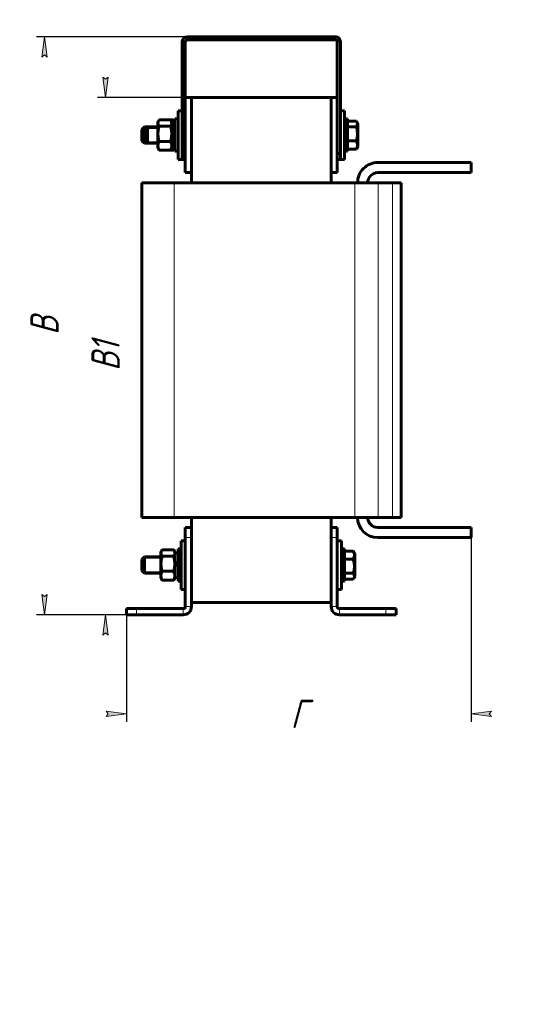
# Model space of a CAD drawing. Header units: millimetres. Extents: x 0 to 297, y 0 to 420.
# Tile 2 of 3: x 175 to 297, y 0 to 243. Entities that reach past the tile are written whole.
import ezdxf

# ---------------------------------------------------------------- set-up
doc = ezdxf.new("R2010")
doc.units = ezdxf.units.MM
doc.linetypes.add('K5LT_BASIC', pattern=[0])
doc.linetypes.add('K5LT_THIN', pattern=[0])
doc.layers.add('Системный слой', color=7, linetype='Continuous')
doc.styles.add('KDIMTEXTSTYLE', font='GOST_AU.SHX', dxfattribs={"width": 0.96, "oblique": 15, "height": 5})
doc.dimstyles.new('KDIMSTYLE (0.50)', dxfattribs={"dimtxt": 5, "dimasz": 1, "dimexe": 2, "dimexo": 0, "dimgap": 1, "dimtad": 1, "dimlfac": 2, "dimtxsty": 'KDIMTEXTSTYLE', "dimsah": 1, "dimcen": 0, "dimdle": 1, "dimadec": 0, "dimazin": 0, "dimtfac": 0.667, "dimtmove": 0, "dimatfit": 3, "dimfxl": 1, "dimtvp": 1, "dimtolj": 1, "dimtzin": 0, "dimarcsym": 0})

# ---------------------------------------------------------------- blocks, each defined once
blk = doc.blocks.new('U18')
at = {"layer": 'Системный слой', "color": 150, "linetype": 'K5LT_BASIC', "lineweight": 60, "true_color": 0x0080ff}
for p, q in [((214.8309477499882, 108.8813929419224), (214.8309477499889, 114.2955377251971)), ((214.8309477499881, 102.2955377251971), (214.8309477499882, 108.8813929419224))]:
    blk.add_line(p, q, dxfattribs=at)
blk = doc.blocks.new('U19')
at = {"layer": 'Системный слой', "color": 150, "linetype": 'K5LT_BASIC', "lineweight": 60, "true_color": 0x0080ff}
for p, q in [((214.0809477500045, 220.2955377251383), (214.0809477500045, 215.4616491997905)), ((214.0809477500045, 215.4616491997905), (214.0809477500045, 208.2955377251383))]:
    blk.add_line(p, q, dxfattribs=at)
blk = doc.blocks.new('U20')
at = {"layer": 'Системный слой', "color": 150, "linetype": 'K5LT_BASIC', "lineweight": 60, "true_color": 0x0080ff}
for p, q in [((209.9157133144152, 111.6633764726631), (209.8526551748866, 111.460101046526)), ((210.0149206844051, 111.8641881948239), (209.9157133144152, 111.6633764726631)), ((210.0482347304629, 111.9198150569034), (210.0149206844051, 111.8641881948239)), ((210.0837164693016, 111.9752126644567), (210.0482347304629, 111.9198150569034)), ((210.1212260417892, 112.0303820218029), (210.0837164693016, 111.9752126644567)), ((209.8526551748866, 111.460101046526), (209.8309477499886, 111.2553400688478))]:
    blk.add_line(p, q, dxfattribs=at)
blk = doc.blocks.new('U21')
at = {"layer": 'Системный слой', "color": 150, "linetype": 'K5LT_BASIC', "lineweight": 60, "true_color": 0x0080ff}
for p, q in [((212.9781817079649, 111.9752093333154), (212.9406694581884, 112.0303820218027)), ((213.0136607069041, 111.9198161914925), (212.9781817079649, 111.9752093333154)), ((213.0469748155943, 111.8641881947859), (213.0136607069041, 111.9198161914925)), ((213.1461809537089, 111.6633754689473), (213.0469748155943, 111.8641881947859)), ((213.2092443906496, 111.4601020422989), (213.1461809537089, 111.6633754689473)), ((213.2309477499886, 111.2553400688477), (213.2092443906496, 111.4601020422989))]:
    blk.add_line(p, q, dxfattribs=at)
blk = doc.blocks.new('U22')
at = {"layer": 'Системный слой', "color": 150, "linetype": 'K5LT_BASIC', "lineweight": 60, "true_color": 0x0080ff}
for p, q in [((205.755947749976, 214.4908227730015), (205.7559477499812, 216.2955377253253)), ((205.7559477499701, 212.2955377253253), (205.755947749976, 214.4908227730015))]:
    blk.add_line(p, q, dxfattribs=at)
blk = doc.blocks.new('U23')
at = {"layer": 'Системный слой', "color": 150, "linetype": 'K5LT_BASIC', "lineweight": 60, "true_color": 0x0080ff}
for p, q in [((205.1309477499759, 214.4297961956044), (205.1309477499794, 215.6705377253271)), ((205.1309477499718, 212.9205377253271), (205.1309477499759, 214.4297961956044))]:
    blk.add_line(p, q, dxfattribs=at)
blk = doc.blocks.new('U24')
at = {"layer": 'Системный слой', "color": 150, "linetype": 'K5LT_BASIC', "lineweight": 60, "true_color": 0x0080ff}
for p, q in [((255.8809477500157, 218.2955377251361), (255.8809477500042, 214.2955376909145)), ((255.8809477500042, 214.2955376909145), (255.8809477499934, 210.2955377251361))]:
    blk.add_line(p, q, dxfattribs=at)
blk = doc.blocks.new('U25')
at = {"layer": 'Системный слой', "color": 150, "linetype": 'K5LT_BASIC', "lineweight": 60, "true_color": 0x0080ff}
for p, q in [((258.0610226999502, 217.6921576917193), (258.0263960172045, 217.7430863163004)), ((258.0263960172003, 216.3122395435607), (258.2462108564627, 216.7335055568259)), ((258.0937725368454, 217.6410255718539), (258.0610226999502, 217.6921576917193)), ((258.1245240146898, 217.5896766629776), (258.0937725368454, 217.6410255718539)), ((258.283907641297, 217.1638951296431), (258.1245240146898, 217.5896766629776)), ((258.2462108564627, 216.7335055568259), (258.283907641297, 217.1638951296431))]:
    blk.add_line(p, q, dxfattribs=at)
blk = doc.blocks.new('U26')
at = {"layer": 'Системный слой', "color": 150, "linetype": 'K5LT_BASIC', "lineweight": 60, "true_color": 0x0080ff}
for p, q in [((206.5059477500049, 214.4908227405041), (206.5059477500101, 216.2955377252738)), ((206.5059477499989, 212.2955377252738), (206.5059477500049, 214.4908227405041))]:
    blk.add_line(p, q, dxfattribs=at)
blk = doc.blocks.new('U27')
at = {"layer": 'Системный слой', "color": 150, "linetype": 'K5LT_BASIC', "lineweight": 60, "true_color": 0x0080ff}
for p, q in [((205.8809477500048, 214.4297961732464), (205.8809477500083, 215.6705377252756)), ((205.8809477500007, 212.9205377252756), (205.8809477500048, 214.4297961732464))]:
    blk.add_line(p, q, dxfattribs=at)
blk = doc.blocks.new('U28')
at = {"layer": 'Системный слой', "color": 150, "linetype": 'K5LT_BASIC', "lineweight": 60, "true_color": 0x0080ff}
for p, q in [((255.1309477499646, 107.9049675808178), (255.1309477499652, 112.2955377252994)), ((255.1309477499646, 104.2955377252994), (255.1309477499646, 107.9049675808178))]:
    blk.add_line(p, q, dxfattribs=at)
blk = doc.blocks.new('U29')
at = {"layer": 'Системный слой', "color": 150, "linetype": 'K5LT_BASIC', "lineweight": 60, "true_color": 0x0080ff}
for p, q in [((209.1026551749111, 217.4601010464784), (209.0809477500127, 217.2553400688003)), ((209.1657133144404, 217.6633764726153), (209.1026551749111, 217.4601010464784)), ((209.2649206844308, 217.8641881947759), (209.1657133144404, 217.6633764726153)), ((209.2982347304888, 217.9198150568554), (209.2649206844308, 217.8641881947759)), ((209.3337164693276, 217.9752126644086), (209.2982347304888, 217.9198150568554)), ((209.3712260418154, 218.0303820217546), (209.3337164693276, 217.9752126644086))]:
    blk.add_line(p, q, dxfattribs=at)
blk = doc.blocks.new('U30')
at = {"layer": 'Системный слой', "color": 150, "linetype": 'K5LT_BASIC', "lineweight": 60, "true_color": 0x0080ff}
for p, q in [((212.2281817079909, 217.9752093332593), (212.1906694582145, 218.0303820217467)), ((212.2636607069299, 217.9198161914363), (212.2281817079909, 217.9752093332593)), ((212.29697481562, 217.8641881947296), (212.2636607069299, 217.9198161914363)), ((212.3961809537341, 217.6633754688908), (212.29697481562, 217.8641881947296)), ((212.4592443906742, 217.4601020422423), (212.3961809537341, 217.6633754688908)), ((212.4809477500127, 217.255340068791), (212.4592443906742, 217.4601020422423))]:
    blk.add_line(p, q, dxfattribs=at)
blk = doc.blocks.new('U31')
at = {"layer": 'Системный слой', "color": 150, "linetype": 'K5LT_BASIC', "lineweight": 60, "true_color": 0x0080ff}
for p, q in [((214.0309477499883, 108.6861078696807), (214.0309477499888, 112.2955377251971)), ((214.0309477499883, 104.2955377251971), (214.0309477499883, 108.6861078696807))]:
    blk.add_line(p, q, dxfattribs=at)
blk = doc.blocks.new('U32')
at = {"layer": 'Системный слой', "color": 150, "linetype": 'K5LT_BASIC', "lineweight": 60, "true_color": 0x0080ff}
for p, q in [((255.0809477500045, 220.2955377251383), (255.0809477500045, 214.2955377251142)), ((255.0809477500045, 214.2955377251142), (255.0809477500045, 208.2955377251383))]:
    blk.add_line(p, q, dxfattribs=at)
blk = doc.blocks.new('U33')
at = {"layer": 'Системный слой', "color": 150, "linetype": 'K5LT_BASIC', "lineweight": 60, "true_color": 0x0080ff}
for p, q in [((254.3309477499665, 107.7096825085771), (254.3309477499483, 114.2955377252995)), ((254.3309477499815, 102.2955377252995), (254.3309477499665, 107.7096825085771))]:
    blk.add_line(p, q, dxfattribs=at)
blk = doc.blocks.new('U34')
at = {"layer": 'Системный слой', "color": 150, "linetype": 'K5LT_BASIC', "lineweight": 60, "true_color": 0x0080ff}
for p, q in [((210.0149206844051, 111.8641881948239), (209.8309477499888, 111.5455377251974)), ((210.1212260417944, 112.04831447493), (210.0149240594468, 111.8641940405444))]:
    blk.add_line(p, q, dxfattribs=at)
blk = doc.blocks.new('U35')
at = {"layer": 'Системный слой', "color": 150, "linetype": 'K5LT_BASIC', "lineweight": 60, "true_color": 0x0080ff}
for p, q in [((210.0642118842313, 104.6458801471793), (210.0826858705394, 104.6114341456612)), ((210.0826858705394, 104.6114341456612), (210.1016968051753, 104.5770611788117)), ((210.1016968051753, 104.5770611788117), (210.1212260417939, 104.5427609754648))]:
    blk.add_line(p, q, dxfattribs=at)
blk = doc.blocks.new('U36')
at = {"layer": 'Системный слой', "color": 150, "linetype": 'K5LT_BASIC', "lineweight": 60, "true_color": 0x0080ff}
for p, q in [((212.9601986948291, 112.0140142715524), (212.9406694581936, 112.0483144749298)), ((212.9792096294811, 111.9796413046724), (212.9601986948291, 112.0140142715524)), ((212.9976836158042, 111.9451953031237), (212.9792096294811, 111.9796413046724))]:
    blk.add_line(p, q, dxfattribs=at)
blk = doc.blocks.new('U37')
at = {"layer": 'Системный слой', "color": 150, "linetype": 'K5LT_BASIC', "lineweight": 60, "true_color": 0x0080ff}
for p, q in [((213.0469712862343, 111.8641943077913), (212.9406694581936, 112.0483144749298)), ((213.2309477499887, 111.5455377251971), (213.0469748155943, 111.8641881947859))]:
    blk.add_line(p, q, dxfattribs=at)
blk = doc.blocks.new('U38')
at = {"layer": 'Системный слой', "color": 150, "linetype": 'K5LT_BASIC', "lineweight": 60, "true_color": 0x0080ff}
for p, q in [((213.1948381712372, 211.0711092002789), (213.2267075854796, 211.2455377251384)), ((212.9406694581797, 210.5606934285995), (212.9781790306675, 210.6158627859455)), ((212.9781790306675, 210.6158627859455), (213.0136607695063, 210.6712603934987)), ((213.0136607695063, 210.6712603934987), (213.0469748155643, 210.7268872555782)), ((213.0469748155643, 210.7268872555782), (213.1337362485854, 210.898061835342)), ((213.1337362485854, 210.898061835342), (213.1948381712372, 211.0711092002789))]:
    blk.add_line(p, q, dxfattribs=at)
blk = doc.blocks.new('U39')
at = {"layer": 'Системный слой', "color": 150, "linetype": 'K5LT_BASIC', "lineweight": 60, "true_color": 0x0080ff}
for p, q in [((213.0434618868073, 217.8046814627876), (212.9406694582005, 218.0303820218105)), ((213.1270439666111, 217.5763160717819), (213.0434618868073, 217.8046814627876)), ((213.1879145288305, 217.3455377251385), (213.1270439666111, 217.5763160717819))]:
    blk.add_line(p, q, dxfattribs=at)
blk = doc.blocks.new('U40')
at = {"layer": 'Системный слой', "color": 150, "linetype": 'K5LT_BASIC', "lineweight": 60, "true_color": 0x0080ff}
for p, q in [((213.2809477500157, 218.2955377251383), (213.2809477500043, 214.2955377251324)), ((213.2809477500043, 214.2955377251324), (213.2809477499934, 210.2955377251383))]:
    blk.add_line(p, q, dxfattribs=at)
blk = doc.blocks.new('U41')
at = {"layer": 'Системный слой', "color": 150, "linetype": 'K5LT_BASIC', "lineweight": 60, "true_color": 0x0080ff}
for p, q in [((217.3309477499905, 223.5455377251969), (217.3309477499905, 202.5455377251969)), ((217.3309477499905, 120.0455377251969), (217.3309477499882, 117.5455377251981))]:
    blk.add_line(p, q, dxfattribs=at)
blk = doc.blocks.new('U42')
at = {"layer": 'Системный слой', "color": 150, "linetype": 'K5LT_BASIC', "lineweight": 60, "true_color": 0x0080ff}
for p, q in [((251.8309477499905, 223.5455377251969), (251.8309477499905, 202.5455377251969)), ((251.8309477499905, 120.0455377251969), (251.8309477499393, 117.5455377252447))]:
    blk.add_line(p, q, dxfattribs=at)
blk = doc.blocks.new('U43')
at = {"layer": 'Системный слой', "color": 150, "linetype": 'K5LT_BASIC', "lineweight": 60, "true_color": 0x0080ff}
for p, q in [((257.49620928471, 105.8575633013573), (257.276396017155, 106.278835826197)), ((257.2763960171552, 104.8479891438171), (257.3110202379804, 104.8989147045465)), ((257.3110202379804, 104.8989147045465), (257.3437726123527, 104.9500509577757)), ((257.3437726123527, 104.9500509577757), (257.3745240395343, 105.0013988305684)), ((257.3745240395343, 105.0013988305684), (257.5339056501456, 105.427167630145)), ((257.5339056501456, 105.427167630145), (257.49620928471, 105.8575633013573))]:
    blk.add_line(p, q, dxfattribs=at)
blk = doc.blocks.new('KDIMARROW_01')
at = {"layer": 'Системный слой'}
blk.add_hatch(color=0, dxfattribs=at).paths.add_polyline_path([(-5, -0.6582624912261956), (0, 0), (-5, 0.658262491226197), (-4.5, 6e-16)])
at = {"layer": 'Системный слой', "color": 0, "linetype": 'K5LT_THIN', "lineweight": 18}
for p, q in [((-4.5, 6e-16), (-5, 0.658262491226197)), ((-5, 0.658262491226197), (0, 0)), ((0, 0), (-5, -0.6582624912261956)), ((-5, -0.6582624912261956), (-4.5, 6e-16)), ((0, 0), (-1, 0))]:
    blk.add_line(p, q, dxfattribs=at)

msp = doc.modelspace()

# ---------------------------------------------------------------- linework, layer by layer
at = {"layer": 'Системный слой', "color": 150, "linetype": 'K5LT_BASIC', "lineweight": 60, "true_color": 0x0080ff}
for p, q in [((216.3309477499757, 238.5455377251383), (252.8309477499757, 238.5455377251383)), ((215.0809477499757, 209.7955377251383), (215.0809477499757, 237.2955377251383)), ((215.8309477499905, 223.5455377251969), (215.8309477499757, 237.2955377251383)), ((216.3309477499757, 237.7955377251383), (252.8309477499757, 237.7955377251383)), ((253.3309477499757, 237.2955377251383), (253.3309477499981, 223.545537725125)), ((254.0809477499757, 237.2955377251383), (254.0809477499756, 209.7955377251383)), ((215.8309477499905, 223.5455377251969), (215.8309477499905, 205.0455377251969)), ((215.8309477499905, 223.5455377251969), (217.3309477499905, 223.5455377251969)), ((217.3309477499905, 223.5455377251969), (217.3309477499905, 223.5955377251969)), ((217.3309477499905, 223.5955377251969), (251.8309477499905, 223.5955377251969)), ((217.3309477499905, 223.5455377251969), (217.3309477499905, 205.0455377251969)), ((217.3309477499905, 223.5455377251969), (251.8309477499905, 223.5455377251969)), ((217.3309477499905, 223.5455377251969), (251.8309477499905, 223.5455377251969)), ((251.8309477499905, 223.5455377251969), (251.8309477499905, 223.5955377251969)), ((251.8309477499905, 223.5455377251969), (251.8309477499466, 205.0455377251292)), ((251.8309477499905, 223.5455377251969), (253.3309477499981, 223.545537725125)), ((253.3309477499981, 223.545537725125), (253.3309477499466, 205.045537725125)), ((214.0809477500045, 220.2955377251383), (215.0809477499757, 220.295537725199)), ((214.8309477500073, 220.2955377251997), (215.0809477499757, 220.295537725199)), ((254.0809477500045, 220.2955377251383), (254.3309477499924, 220.29553772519)), ((254.0809477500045, 220.2955377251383), (255.0809477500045, 220.2955377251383)), ((205.7559477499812, 216.2955377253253), (205.1309477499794, 215.6705377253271)), ((206.5059477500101, 216.2955377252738), (205.7559477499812, 216.2955377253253)), ((206.5059477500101, 216.2955377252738), (205.8809477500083, 215.6705377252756)), ((209.0809477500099, 216.2955377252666), (206.5059477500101, 216.2955377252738)), ((209.2649206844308, 217.8641881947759), (209.0809477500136, 217.5455377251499)), ((209.0809477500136, 217.5455377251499), (209.0809477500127, 217.2553400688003)), ((209.0809477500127, 217.2553400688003), (209.0809477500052, 214.6128759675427)), ((212.1906694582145, 218.0303820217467), (209.3712260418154, 218.0303820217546)), ((212.19066945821, 216.4802981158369), (209.3712260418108, 216.4802981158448)), ((212.9406694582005, 218.0303820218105), (212.1906694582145, 218.0303820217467)), ((212.4809477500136, 217.5455377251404), (212.29697481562, 217.8641881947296)), ((212.4809477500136, 217.5455377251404), (212.4809477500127, 217.255340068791)), ((212.480947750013, 217.3455377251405), (213.280947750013, 217.3455377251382)), ((212.4809477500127, 217.255340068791), (212.4809477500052, 214.6128759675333)), ((213.2309477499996, 217.5455377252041), (213.0469748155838, 217.8641881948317)), ((213.2309477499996, 217.5455377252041), (213.230947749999, 217.3455377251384)), ((213.2809477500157, 218.2955377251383), (214.0809477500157, 218.2955377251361)), ((255.0809477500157, 218.2955377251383), (255.8809477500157, 218.2955377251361)), ((255.8809477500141, 217.7430863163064), (258.0263960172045, 217.7430863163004)), ((255.8809477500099, 216.3122395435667), (258.0263960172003, 216.3122395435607)), ((258.1245240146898, 217.5896766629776), (258.3809477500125, 217.1455377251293)), ((258.3809477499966, 211.4455377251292), (258.3809477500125, 217.1455377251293)), ((209.0809477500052, 214.6128759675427), (209.0809477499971, 211.6530736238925)), ((212.4809477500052, 214.6128759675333), (212.480947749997, 211.6530736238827)), ((205.7559477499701, 212.2955377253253), (205.1309477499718, 212.9205377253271)), ((206.5059477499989, 212.2955377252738), (205.7559477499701, 212.2955377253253)), ((206.5059477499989, 212.2955377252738), (205.8809477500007, 212.9205377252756)), ((209.0809477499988, 212.2955377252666), (206.5059477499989, 212.2955377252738)), ((209.0809477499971, 211.6530736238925), (209.0809477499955, 211.0455377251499)), ((212.1906694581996, 212.7454538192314), (209.3712260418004, 212.7454538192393)), ((212.480947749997, 211.6530736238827), (212.4809477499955, 211.0455377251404)), ((212.480947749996, 211.2455377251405), (213.280947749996, 211.2455377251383)), ((213.2309477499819, 211.2455377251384), (213.2309477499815, 211.0455377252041)), ((255.8809477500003, 212.8646909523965), (258.0263960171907, 212.8646909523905)), ((258.1245240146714, 211.0013987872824), (258.3809477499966, 211.4455377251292)), ((209.2649206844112, 210.7268872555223), (209.0809477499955, 211.0455377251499)), ((212.1906694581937, 210.5606934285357), (209.3712260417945, 210.5606934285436)), ((212.9406694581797, 210.5606934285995), (212.1906694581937, 210.5606934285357)), ((212.4809477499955, 211.0455377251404), (212.2969748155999, 210.7268872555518)), ((213.2309477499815, 211.0455377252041), (213.0469748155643, 210.7268872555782)), ((213.2809477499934, 210.2955377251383), (214.0809477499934, 210.2955377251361)), ((215.8309477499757, 209.7955377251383), (215.0809477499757, 209.7955377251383)), ((215.0809477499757, 209.7955377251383), (215.0809477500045, 208.2955377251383)), ((253.3309477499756, 209.7955377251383), (254.0809477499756, 209.7955377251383)), ((254.0809477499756, 209.7955377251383), (254.0809477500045, 208.2955377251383)), ((255.0809477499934, 210.2955377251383), (255.8809477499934, 210.2955377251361)), ((255.8809477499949, 210.847989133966), (258.0263960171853, 210.84798913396)), ((214.0809477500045, 208.2955377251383), (215.0809477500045, 208.2955377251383)), ((215.0809477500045, 208.2955377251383), (215.8309477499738, 208.2955377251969)), ((253.3309477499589, 208.2955377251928), (254.0809477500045, 208.2955377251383)), ((254.0809477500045, 208.2955377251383), (255.0809477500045, 208.2955377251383)), ((263.3309477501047, 207.545537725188), (286.3309477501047, 207.5455377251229)), ((286.3309477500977, 205.0455377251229), (286.3309477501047, 207.5455377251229)), ((215.8309477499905, 205.0455377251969), (217.3309477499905, 205.0455377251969)), ((251.8309477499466, 205.0455377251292), (253.3309477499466, 205.045537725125)), ((263.3309477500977, 205.045537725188), (286.3309477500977, 205.0455377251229)), ((205.0809477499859, 120.0455377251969), (205.0809477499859, 202.5455377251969)), ((205.0809477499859, 202.5455377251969), (213.0809477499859, 202.5455377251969)), ((213.0809477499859, 202.5455377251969), (257.6243665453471, 202.5455377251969)), ((257.6243665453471, 202.5455377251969), (263.4499664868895, 202.5455377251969)), ((263.4499664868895, 202.5455377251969), (266.9065476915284, 202.5455377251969)), ((266.9065476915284, 202.5455377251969), (269.080947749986, 202.5455377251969)), ((269.080947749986, 120.0455377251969), (269.080947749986, 202.5455377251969)), ((205.0809477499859, 120.0455377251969), (213.0809477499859, 120.0455377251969)), ((213.0809477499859, 120.0455377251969), (257.6243665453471, 120.0455377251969)), ((257.6243665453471, 120.0455377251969), (263.4499664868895, 120.0455377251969)), ((263.4499664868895, 120.0455377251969), (266.9065476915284, 120.0455377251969)), ((266.9065476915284, 120.0455377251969), (269.080947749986, 120.0455377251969)), ((215.8309477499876, 115.0455377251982), (215.830947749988, 117.5455377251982)), ((217.330947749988, 117.5455377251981), (215.830947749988, 117.5455377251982)), ((217.330947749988, 117.5455377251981), (217.3309477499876, 115.0455377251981)), ((251.8309477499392, 117.5455377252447), (253.3309477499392, 117.5455377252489)), ((251.8309477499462, 115.0455377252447), (251.8309477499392, 117.5455377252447)), ((253.3309477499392, 117.5455377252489), (253.3309477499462, 115.0455377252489)), ((286.3309477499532, 117.5455377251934), (263.3309477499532, 117.545537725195)), ((286.3309477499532, 117.5455377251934), (286.3309477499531, 115.0455377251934)), ((215.8309477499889, 114.295537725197), (214.8309477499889, 114.2955377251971)), ((215.8309477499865, 98.04553772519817), (215.8309477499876, 115.0455377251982)), ((217.3309477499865, 98.04553772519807), (217.3309477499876, 115.0455377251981)), ((251.8309477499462, 115.0455377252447), (251.8309477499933, 98.04553772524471)), ((253.3309477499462, 115.0455377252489), (253.3309477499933, 98.04553772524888)), ((254.3309477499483, 114.2955377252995), (253.3309477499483, 114.2955377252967)), ((286.3309477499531, 115.0455377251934), (263.3309477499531, 115.045537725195)), ((210.0149206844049, 111.864188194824), (209.8309477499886, 111.5455377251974)), ((212.9406694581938, 112.0483144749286), (210.1212260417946, 112.0483144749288)), ((212.9406694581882, 112.0303820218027), (210.121226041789, 112.0303820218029)), ((213.2309477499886, 111.5455377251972), (213.0469748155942, 111.8641881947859)), ((214.8309477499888, 112.2955377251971), (214.0309477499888, 112.2955377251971)), ((255.1309477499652, 112.2955377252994), (254.3309477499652, 112.2955377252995)), ((255.1309477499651, 111.7430863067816), (257.2763960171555, 111.7430863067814)), ((205.755947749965, 110.2955377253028), (205.130947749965, 109.6705377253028)), ((205.1309477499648, 106.9205377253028), (205.130947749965, 109.6705377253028)), ((209.8309477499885, 110.2955377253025), (205.7559477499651, 110.2955377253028)), ((205.7559477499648, 106.2955377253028), (205.755947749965, 110.2955377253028)), ((209.8309477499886, 111.5455377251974), (209.8309477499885, 111.2553400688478)), ((209.8309477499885, 111.2553400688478), (209.8309477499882, 108.6128759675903)), ((212.9406694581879, 110.4802981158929), (210.1212260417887, 110.480298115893)), ((213.2309477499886, 111.5455377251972), (213.2309477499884, 111.2553400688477)), ((214.0309477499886, 111.3455377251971), (213.2309477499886, 111.3455377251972)), ((213.2309477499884, 111.2553400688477), (213.2309477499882, 108.6128759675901)), ((255.1309477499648, 109.7263844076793), (257.2763960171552, 109.7263844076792)), ((257.3745240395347, 111.5896766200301), (257.6309477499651, 111.1455377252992)), ((257.6309477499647, 105.4455377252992), (257.6309477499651, 111.1455377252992)), ((205.7559477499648, 106.2955377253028), (205.1309477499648, 106.9205377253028)), ((209.8309477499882, 108.6128759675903), (209.830947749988, 105.65307362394)), ((213.2309477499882, 108.6128759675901), (213.230947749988, 105.6530736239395)), ((209.8309477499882, 106.2955377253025), (205.7559477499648, 106.2955377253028)), ((209.830947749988, 105.65307362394), (209.8309477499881, 105.0455377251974)), ((210.0149206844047, 104.7268872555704), (209.8309477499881, 105.0455377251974)), ((210.1212260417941, 104.5427609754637), (209.8309477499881, 105.0455377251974)), ((212.9406694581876, 106.7454538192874), (210.1212260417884, 106.7454538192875)), ((212.9406694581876, 104.5606934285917), (210.1212260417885, 104.5606934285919)), ((212.9406694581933, 104.5427609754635), (210.1212260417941, 104.5427609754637)), ((213.2309477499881, 105.0455377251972), (212.9406694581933, 104.5427609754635)), ((213.2309477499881, 105.0455377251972), (213.0469748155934, 104.726887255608)), ((213.230947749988, 105.6530736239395), (213.2309477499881, 105.0455377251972)), ((214.0309477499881, 105.2455377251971), (213.2309477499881, 105.2455377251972)), ((255.1309477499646, 106.2788358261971), (257.276396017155, 106.278835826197)), ((255.1309477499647, 104.8479891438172), (257.2763960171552, 104.8479891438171)), ((257.3745240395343, 105.0013988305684), (257.6309477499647, 105.4455377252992)), ((214.8309477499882, 104.2955377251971), (214.0309477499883, 104.2955377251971)), ((215.8309477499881, 102.295537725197), (214.8309477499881, 102.2955377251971)), ((254.3309477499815, 102.2955377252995), (253.3309477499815, 102.2955377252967)), ((255.1309477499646, 104.2955377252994), (254.3309477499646, 104.2955377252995)), ((201.3309477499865, 96.04553772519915), (201.3309477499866, 97.54553772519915)), ((201.3309477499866, 97.54553772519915), (203.8309477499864, 97.54553772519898)), ((203.8309477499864, 97.54553772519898), (215.3309477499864, 97.5455377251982)), ((217.3309477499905, 99.04553772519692), (251.8309477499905, 99.04553772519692)), ((253.8309477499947, 97.54553772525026), (265.3309477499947, 97.54553772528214)), ((265.3309477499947, 97.54553772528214), (267.8309477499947, 97.54553772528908)), ((267.8309477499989, 96.04553772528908), (267.8309477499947, 97.54553772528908)), ((201.3309477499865, 96.04553772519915), (203.8309477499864, 96.04553772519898)), ((203.8309477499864, 96.04553772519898), (215.3309477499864, 96.0455377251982)), ((253.8309477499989, 96.04553772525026), (265.3309477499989, 96.04553772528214)), ((265.3309477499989, 96.04553772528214), (267.8309477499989, 96.04553772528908))]:
    msp.add_line(p, q, dxfattribs=at)
at = {"layer": 'Системный слой', "color": 7, "linetype": 'K5LT_THIN', "lineweight": 18}
for p, q in [((216.3309477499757, 238.5455377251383), (216.3309477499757, 237.7955377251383)), ((252.8309477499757, 237.7955377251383), (252.8309477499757, 238.5455377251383)), ((215.8309477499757, 237.2955377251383), (215.0809477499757, 237.2955377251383)), ((253.3309477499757, 237.2955377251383), (254.0809477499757, 237.2955377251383)), ((205.7559477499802, 215.9572465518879), (205.4176565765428, 215.95724655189)), ((206.1676565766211, 215.9572465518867), (205.7559477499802, 215.9572465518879)), ((206.5059477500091, 215.9572465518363), (206.1676565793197, 215.9572465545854)), ((209.080947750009, 215.9572465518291), (206.5059477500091, 215.9572465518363)), ((205.7559477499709, 212.6338288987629), (205.4176565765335, 212.6338288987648)), ((206.1676565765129, 212.6338288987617), (205.7559477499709, 212.6338288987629)), ((206.5059477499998, 212.6338288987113), (206.1676565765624, 212.6338288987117)), ((209.0809477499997, 212.6338288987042), (206.5059477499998, 212.6338288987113)), ((213.0809477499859, 120.0455377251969), (213.0809477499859, 202.5455377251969)), ((257.6243665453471, 120.0455377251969), (257.6243665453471, 202.5455377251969)), ((263.4499664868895, 120.0455377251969), (263.4499664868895, 202.5455377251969)), ((266.9065476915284, 120.0455377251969), (266.9065476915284, 202.5455377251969)), ((217.3309477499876, 115.0455377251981), (215.8309477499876, 115.0455377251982)), ((251.8309477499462, 115.0455377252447), (253.3309477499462, 115.0455377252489)), ((205.7559477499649, 109.9572465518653), (205.4176565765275, 109.9572465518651)), ((209.8309477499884, 109.957246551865), (205.7559477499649, 109.9572465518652)), ((205.7559477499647, 106.6338288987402), (205.4176565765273, 106.6338288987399)), ((209.8309477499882, 106.63382889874), (205.7559477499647, 106.6338288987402)), ((203.8309477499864, 96.04553772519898), (203.8309477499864, 97.54553772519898)), ((215.3309477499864, 96.0455377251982), (215.3309477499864, 97.5455377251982)), ((217.3309477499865, 98.04553772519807), (215.8309477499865, 98.04553772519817)), ((251.8309477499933, 98.04553772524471), (253.3309477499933, 98.04553772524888)), ((253.8309477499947, 97.54553772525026), (253.8309477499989, 96.04553772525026)), ((265.3309477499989, 96.04553772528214), (265.3309477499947, 97.54553772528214))]:
    msp.add_line(p, q, dxfattribs=at)
at = {"layer": 'Системный слой', "color": 150, "linetype": 'K5LT_BASIC', "lineweight": 60, "true_color": 0x0080ff}
for centre, radius, start, end in [((216.3309477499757, 237.2955377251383), 1.25, 90.00000000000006, 180), ((252.8309477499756, 237.2955377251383), 1.25, 0, 90.00000000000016), ((216.3309477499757, 237.2955377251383), 0.5, 90.0000000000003, 180), ((252.8309477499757, 237.2955377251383), 0.5, 0, 90), ((263.3309477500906, 202.545537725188), 5, 89.99999999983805, 179.9999999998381), ((263.3309477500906, 202.545537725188), 2.499999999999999, 90.00000000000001, 180), ((263.3309477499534, 120.045537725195), 4.999999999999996, 180, 270), ((263.3309477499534, 120.045537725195), 2.5, 179.9999999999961, 269.9999999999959), ((212.8153606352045, 110.4914177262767), 3.111637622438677, 149.9770783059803, 152.1468769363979), ((210.2465349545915, 106.0996576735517), 3.111637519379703, 329.9770782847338, 332.1468780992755), ((215.330947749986, 98.0455377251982), 0.4999999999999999, 269.9999999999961, 0), ((215.3309477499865, 98.0455377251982), 2, 269.9999999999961, 0), ((253.8309477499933, 98.04553772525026), 2, 180, 270), ((253.8309477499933, 98.04553772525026), 0.5, 180, 270)]:
    msp.add_arc(centre, radius, start, end, dxfattribs=at)
for centre, major_axis, ratio, start_param, end_param in [((212.0622825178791, 214.2955377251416), (8.379262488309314, 3.038621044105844), 0.0314126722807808, 1.413459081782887, 1.509423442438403), ((212.0622825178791, 214.2955377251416), (5.631963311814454, 2.042351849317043), 0.0314126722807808, 1.341310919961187, 1.485004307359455), ((213.69961298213, 214.2955377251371), (8.379262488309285, 3.038621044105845), 0.0314126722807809, -4.673797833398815, -4.577833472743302), ((212.8122825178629, 108.2955377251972), (-8.37926248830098, -3.038621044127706), 0.031412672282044, 4.555051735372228, 4.651016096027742), ((212.8122825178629, 108.2955377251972), (-5.631963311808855, -2.042351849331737), 0.031412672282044, 4.482903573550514, 4.626596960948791), ((214.4496129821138, 108.2955377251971), (-8.379262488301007, -3.038621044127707), 0.0314126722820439, -1.532205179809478, -1.436240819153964)]:
    msp.add_ellipse(centre, major_axis=major_axis, ratio=ratio, start_param=start_param, end_param=end_param, dxfattribs=at)
for points, knots in [([(209.0809477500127, 217.2553400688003), (209.0809466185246, 217.2078202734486), (209.0877980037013, 217.1160066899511), (209.1179417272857, 216.9762365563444), (209.1606230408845, 216.8548126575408), (209.2371085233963, 216.6872234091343), (209.3093390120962, 216.5688490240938), (209.3712260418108, 216.4802981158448)], [0, 0, 0, 0, 1.447402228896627, 2.799720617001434, 4.280073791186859, 5.188369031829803, 8, 8, 8, 8]), ([(209.3712260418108, 216.4802981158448), (209.3276386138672, 216.3300276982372), (209.2597446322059, 216.0728919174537), (209.1959180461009, 215.7694529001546), (209.1550710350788, 215.5369586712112), (209.1256657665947, 215.3356801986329), (209.0978560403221, 215.0745480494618), (209.0835591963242, 214.8353513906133), (209.0809477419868, 214.6724132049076), (209.0809477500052, 214.6128759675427)], [0, 0, 0, 0, 2.474942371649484, 4.205135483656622, 4.904264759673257, 6.209402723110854, 7.422733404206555, 9.0585836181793, 10, 10, 10, 10]), ([(212.19066945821, 216.4802981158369), (212.2292881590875, 216.5355588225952), (212.2866791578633, 216.6247730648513), (212.3541384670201, 216.7503731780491), (212.3982407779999, 216.8488331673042), (212.4346244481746, 216.9501547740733), (212.4632868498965, 217.0585031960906), (212.4783362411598, 217.1630054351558), (212.4809479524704, 217.2306301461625), (212.4809477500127, 217.255340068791)], [0, 0, 0, 0, 2.192923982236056, 3.518258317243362, 4.904264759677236, 6.009799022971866, 7.42273340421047, 9.05858361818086, 10, 10, 10, 10]), ([(212.4809477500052, 214.6128759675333), (212.4809488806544, 214.7273723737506), (212.4740974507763, 214.9485922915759), (212.4439537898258, 215.2853609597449), (212.4012724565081, 215.5779253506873), (212.3460057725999, 215.8697000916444), (212.2805703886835, 216.1563020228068), (212.222424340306, 216.3708215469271), (212.19066945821, 216.4802981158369)], [0, 0, 0, 0, 1.628327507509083, 3.149685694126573, 4.81508301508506, 5.8369151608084, 7.376988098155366, 9, 9, 9, 9]), ([(258.0263960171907, 212.8646909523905), (258.0704296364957, 213.0164990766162), (258.1356880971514, 213.2659592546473), (258.2041596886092, 213.6011499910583), (258.2455545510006, 213.861773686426), (258.2726132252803, 214.0966620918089), (258.2901204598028, 214.3375151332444), (258.2964458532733, 214.5794526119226), (258.290988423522, 214.811692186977), (258.2757921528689, 215.0464487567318), (258.2461863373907, 215.3194283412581), (258.1743333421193, 215.7544977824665), (258.0899441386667, 216.0931542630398), (258.0263960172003, 216.3122395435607)], [0, 0, 0, 0, 1.896476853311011, 3.090857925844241, 4.103534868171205, 5.062016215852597, 5.92721662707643, 6.99984169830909, 7.964308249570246, 8.71339026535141, 9.822572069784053, 11.25916190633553, 14, 14, 14, 14]), ([(209.0809477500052, 214.6128759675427), (209.080946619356, 214.4983795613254), (209.0877980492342, 214.2771596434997), (209.1179417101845, 213.9403909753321), (209.1606230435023, 213.6478265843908), (209.2158897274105, 213.3560518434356), (209.2813251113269, 213.0694499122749), (209.3394711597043, 212.8549303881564), (209.3712260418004, 212.7454538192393)], [0, 0, 0, 0, 1.628327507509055, 3.149685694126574, 4.815083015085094, 5.836915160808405, 7.37698809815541, 9, 9, 9, 9]), ([(212.1906694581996, 212.7454538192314), (212.2342568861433, 212.8957242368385), (212.3021508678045, 213.1528600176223), (212.3659774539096, 213.4562990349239), (212.4068244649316, 213.6887932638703), (212.4362297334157, 213.8900717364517), (212.4640394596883, 214.1512038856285), (212.4783363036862, 214.3904005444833), (212.4809477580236, 214.5533387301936), (212.4809477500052, 214.6128759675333)], [0, 0, 0, 0, 2.474942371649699, 4.205135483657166, 4.904264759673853, 6.209402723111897, 7.422733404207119, 9.058583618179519, 10, 10, 10, 10]), ([(209.0809477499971, 211.6530736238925), (209.0809466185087, 211.5860970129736), (209.0877980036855, 211.4566906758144), (209.1179417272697, 211.2596921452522), (209.1606230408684, 211.0885516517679), (209.2371085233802, 210.8523435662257), (209.3093390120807, 210.6855011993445), (209.3712260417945, 210.5606934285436)], [0, 0, 0, 0, 1.447402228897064, 2.799720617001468, 4.280073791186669, 5.188369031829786, 8, 8, 8, 8]), ([(209.3712260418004, 212.7454538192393), (209.3326073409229, 212.6675668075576), (209.275216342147, 212.5418241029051), (209.2077570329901, 212.3647974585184), (209.1636547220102, 212.226023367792), (209.1272710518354, 212.0832159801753), (209.0986086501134, 211.9305046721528), (209.0835592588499, 211.783214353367), (209.0809475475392, 211.6879009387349), (209.0809477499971, 211.6530736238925)], [0, 0, 0, 0, 2.192923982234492, 3.518258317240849, 4.904264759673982, 6.009799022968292, 7.422733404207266, 9.058583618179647, 10, 10, 10, 10]), ([(212.480947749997, 211.6530736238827), (212.4809488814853, 211.7200502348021), (212.4740974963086, 211.8494565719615), (212.4439537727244, 212.04645510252), (212.4012724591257, 212.2175955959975), (212.3247869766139, 212.4538036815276), (212.2525564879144, 212.6206460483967), (212.1906694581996, 212.7454538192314)], [0, 0, 0, 0, 1.447402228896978, 2.79972061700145, 4.280073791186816, 5.188369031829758, 8, 8, 8, 8]), ([(212.1906694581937, 210.5606934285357), (212.2292881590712, 210.6385804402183), (212.286679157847, 210.7643231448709), (212.354138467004, 210.9413497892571), (212.3982407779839, 211.080123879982), (212.4346244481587, 211.2229312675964), (212.4632868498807, 211.3756425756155), (212.4783362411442, 211.5229328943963), (212.4809479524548, 211.6182463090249), (212.480947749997, 211.6530736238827)], [0, 0, 0, 0, 2.192923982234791, 3.518258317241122, 4.904264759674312, 6.009799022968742, 7.42273340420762, 9.0585836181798, 10, 10, 10, 10]), ([(258.0263960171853, 210.84798913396), (258.0902555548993, 210.9767748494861), (258.1730061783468, 211.1712201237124), (258.2423069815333, 211.4147534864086), (258.2726130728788, 211.5686516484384), (258.2901205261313, 211.7095424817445), (258.2964458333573, 211.8510679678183), (258.2902595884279, 212.0050640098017), (258.2707204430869, 212.160069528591), (258.2293487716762, 212.3533321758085), (258.1536462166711, 212.5891296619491), (258.0737133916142, 212.769265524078), (258.0263960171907, 212.8646909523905)], [0, 0, 0, 0, 2.553902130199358, 3.810425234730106, 4.700443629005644, 5.503844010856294, 6.499853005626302, 7.395429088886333, 8.436530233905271, 9.460020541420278, 11.10496082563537, 13, 13, 13, 13]), ([(257.2763960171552, 109.7263844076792), (257.3402555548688, 109.8551701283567), (257.4230061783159, 110.0496154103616), (257.4923069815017, 110.2931487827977), (257.5226130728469, 110.4470469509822), (257.540120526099, 110.5879377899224), (257.5464458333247, 110.7294632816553), (257.540259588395, 110.8834593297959), (257.5207204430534, 111.038464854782), (257.4793487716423, 111.2317275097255), (257.4036462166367, 111.4675250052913), (257.3237133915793, 111.6476608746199), (257.2763960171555, 111.7430863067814)], [0, 0, 0, 0, 2.553902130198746, 3.810425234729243, 4.70044362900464, 5.503844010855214, 6.499853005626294, 7.395429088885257, 8.436530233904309, 9.46002054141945, 11.10496082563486, 13, 13, 13, 13]), ([(209.8309477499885, 111.2553400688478), (209.8309466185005, 111.2078202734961), (209.8377980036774, 111.1160066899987), (209.8679417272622, 110.9762365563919), (209.9106230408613, 110.8548126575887), (209.9871085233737, 110.6872234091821), (210.0593390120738, 110.5688490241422), (210.1212260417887, 110.480298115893)], [0, 0, 0, 0, 1.447402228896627, 2.799720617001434, 4.280073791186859, 5.188369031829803, 8, 8, 8, 8]), ([(210.1212260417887, 110.480298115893), (210.0776386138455, 110.3300276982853), (210.0097446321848, 110.0728919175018), (209.9459180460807, 109.7694529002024), (209.9050710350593, 109.5369586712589), (209.8756657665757, 109.3356801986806), (209.8478560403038, 109.0745480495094), (209.8335591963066, 108.8353513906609), (209.8309477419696, 108.6724132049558), (209.8309477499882, 108.6128759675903)], [0, 0, 0, 0, 2.474942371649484, 4.205135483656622, 4.904264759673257, 6.209402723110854, 7.422733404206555, 9.0585836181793, 10, 10, 10, 10]), ([(212.9406694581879, 110.4802981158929), (212.9792881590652, 110.5355588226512), (213.0366791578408, 110.6247730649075), (213.1041384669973, 110.7503731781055), (213.1482407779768, 110.8488331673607), (213.1846244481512, 110.9501547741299), (213.2132868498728, 111.0585031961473), (213.2283362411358, 111.1630054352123), (213.2309479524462, 111.2306301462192), (213.2309477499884, 111.2553400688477)], [0, 0, 0, 0, 2.192923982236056, 3.518258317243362, 4.904264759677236, 6.009799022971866, 7.42273340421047, 9.05858361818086, 10, 10, 10, 10]), ([(213.2309477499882, 108.6128759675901), (213.2309488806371, 108.7273723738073), (213.2240974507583, 108.9485922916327), (213.193953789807, 109.2853609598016), (213.1512724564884, 109.5779253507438), (213.0960057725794, 109.8697000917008), (213.0305703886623, 110.1563020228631), (212.9724243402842, 110.3708215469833), (212.9406694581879, 110.4802981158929)], [0, 0, 0, 0, 1.628327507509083, 3.149685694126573, 4.81508301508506, 5.8369151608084, 7.376988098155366, 9, 9, 9, 9]), ([(257.276396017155, 106.278835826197), (257.3204296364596, 106.4306439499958), (257.3856880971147, 106.6801041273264), (257.4541596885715, 107.0152948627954), (257.4955545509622, 107.2759185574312), (257.5226132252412, 107.5108069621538), (257.5401204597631, 107.7516600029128), (257.5464458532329, 107.993597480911), (257.5409884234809, 108.2258370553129), (257.5257921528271, 108.4605936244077), (257.4961863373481, 108.7335732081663), (257.424333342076, 109.1686426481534), (257.3399441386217, 109.5072991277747), (257.2763960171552, 109.7263844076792)], [0, 0, 0, 0, 1.896476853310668, 3.090857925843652, 4.103534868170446, 5.062016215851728, 5.927216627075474, 6.999841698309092, 7.964308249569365, 8.713390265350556, 9.822572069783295, 11.25916190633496, 14, 14, 14, 14]), ([(209.8309477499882, 108.6128759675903), (209.8309466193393, 108.4983795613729), (209.837798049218, 108.2771596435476), (209.8679417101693, 107.9403909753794), (209.9106230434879, 107.6478265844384), (209.9658897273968, 107.3560518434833), (210.0313251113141, 107.069449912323), (210.0894711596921, 106.8549303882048), (210.1212260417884, 106.7454538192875)], [0, 0, 0, 0, 1.628327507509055, 3.149685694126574, 4.815083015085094, 5.836915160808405, 7.37698809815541, 9, 9, 9, 9]), ([(212.9406694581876, 106.7454538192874), (212.9842568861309, 106.8957242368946), (213.0521508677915, 107.1528600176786), (213.1159774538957, 107.4562990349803), (213.1568244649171, 107.6887932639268), (213.1862297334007, 107.8900717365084), (213.2140394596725, 108.1512038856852), (213.2283363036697, 108.3904005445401), (213.2309477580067, 108.5533387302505), (213.2309477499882, 108.6128759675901)], [0, 0, 0, 0, 2.474942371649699, 4.205135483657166, 4.904264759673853, 6.209402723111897, 7.422733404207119, 9.058583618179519, 10, 10, 10, 10]), ([(209.830947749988, 105.65307362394), (209.8309466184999, 105.5860970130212), (209.837798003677, 105.4566906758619), (209.8679417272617, 105.2596921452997), (209.910623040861, 105.0885516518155), (209.9871085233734, 104.8523435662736), (210.0593390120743, 104.6855011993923), (210.1212260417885, 104.5606934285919)], [0, 0, 0, 0, 1.447402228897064, 2.799720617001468, 4.280073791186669, 5.188369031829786, 8, 8, 8, 8]), ([(210.1212260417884, 106.7454538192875), (210.0826073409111, 106.6675668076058), (210.0252163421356, 106.5418241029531), (209.9577570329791, 106.3647974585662), (209.9136547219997, 106.2260233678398), (209.8772710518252, 106.083215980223), (209.8486086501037, 105.9305046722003), (209.8335592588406, 105.7832143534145), (209.8309475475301, 105.6879009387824), (209.830947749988, 105.65307362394)], [0, 0, 0, 0, 2.192923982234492, 3.518258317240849, 4.904264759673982, 6.009799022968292, 7.422733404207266, 9.058583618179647, 10, 10, 10, 10]), ([(213.230947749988, 105.6530736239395), (213.2309488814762, 105.7200502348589), (213.224097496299, 105.8494565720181), (213.1939537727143, 106.0464551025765), (213.1512724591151, 106.2175955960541), (213.0747869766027, 106.4538036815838), (213.0025564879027, 106.6206460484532), (212.9406694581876, 106.7454538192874)], [0, 0, 0, 0, 1.447402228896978, 2.79972061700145, 4.280073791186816, 5.188369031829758, 8, 8, 8, 8]), ([(212.9406694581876, 104.5606934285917), (212.979288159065, 104.6385804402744), (213.0366791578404, 104.7643231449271), (213.1041384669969, 104.9413497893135), (213.1482407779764, 105.0801238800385), (213.1846244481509, 105.2229312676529), (213.2132868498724, 105.3756425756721), (213.2283362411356, 105.5229328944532), (213.2309479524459, 105.6182463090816), (213.230947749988, 105.6530736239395)], [0, 0, 0, 0, 2.192923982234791, 3.518258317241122, 4.904264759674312, 6.009799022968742, 7.42273340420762, 9.0585836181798, 10, 10, 10, 10])]:
    msp.add_open_spline(points, degree=3, knots=knots, dxfattribs=at)
for points in [[(212.9406694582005, 218.0303820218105), (212.9791463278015, 217.9753264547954), (213.0147912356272, 217.9199300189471), (213.0469748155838, 217.8641881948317)], [(209.3712260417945, 210.5606934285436), (209.3327491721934, 210.6157489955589), (209.2971042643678, 210.6711454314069), (209.2649206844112, 210.7268872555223)], [(212.2969748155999, 210.7268872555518), (212.2647870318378, 210.6711370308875), (212.2291544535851, 210.6157606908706), (212.1906694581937, 210.5606934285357)], [(258.1245240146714, 211.0013987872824), (258.0948122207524, 210.9499370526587), (258.0619206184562, 210.8988204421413), (258.0263960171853, 210.84798913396)], [(257.2763960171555, 111.7430863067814), (257.311913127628, 111.6922657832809), (257.3448161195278, 111.6411306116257), (257.3745240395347, 111.5896766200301)], [(210.1212260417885, 104.5606934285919), (210.0827491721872, 104.615748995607), (210.0471042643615, 104.671145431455), (210.0149206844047, 104.7268872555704)], [(213.0469748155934, 104.726887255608), (213.0147870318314, 104.6711370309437), (212.9791544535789, 104.6157606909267), (212.9406694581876, 104.5606934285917)]]:
    msp.add_open_spline(points, degree=3, dxfattribs=at)

# ---------------------------------------------------------------- block references
at = {"layer": 'Системный слой'}
for name in ['U41', 'U42', 'U19', 'U32', 'U22', 'U26', 'U29', 'U30', 'U39', 'U40', 'U24', 'U25', 'U23', 'U27', 'U38', 'U18', 'U33', 'U34', 'U20', 'U36', 'U37', 'U21', 'U31', 'U28', 'U35', 'U43']:
    msp.add_blockref(name, (0, 0), dxfattribs=at)

# ---------------------------------------------------------------- dimensions: what is measured, and where the dimension line sits
at = {"layer": 'Системный слой', "color": 7}
for base, p1, p2, location, text in [((181.0840070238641, 238.5455377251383), (201.3309477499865, 96.04553772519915), (216.3309477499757, 238.5455377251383), (181.0840070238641, 167.2955377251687), '\\H7.0;\\W0.965;\\Q15;\\H7.0;\\W0.965;\\Q15;\\Q15;В'), ((196.1657863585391, 96.04553772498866), (215.8309477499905, 223.5455377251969), (205.9122843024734, 96.04553772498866), (196.1657863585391, 159.7955377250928), '\\H7.0;\\W0.965;\\Q15;\\H7.0;\\W0.965;\\Q15;\\Q15;В1')]:
    msp.add_linear_dim(base=base, p1=p1, p2=p2, angle=90, location=location, text=text, dimstyle='KDIMSTYLE (0.50)', override={"dimexo": 0, "dimblk1": 'KDIMARROW_01', "dimblk2": 'KDIMARROW_01', "dimse1": 0, "dimse2": 0, "dimclrt": 7, "dimtolj": 1}, dxfattribs=at).render()
msp.add_linear_dim(base=(201.3309477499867, 71.60917086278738), p1=(286.3309477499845, 116.0455377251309), p2=(201.3309477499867, 96.79553772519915), location=(243.8309477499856, 71.60917086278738), text='\\H7.0;\\W0.965;\\Q15;\\H7.0;\\W0.965;\\Q15;\\Q15;Г', dimstyle='KDIMSTYLE (0.50)', override={"dimexo": 0, "dimblk1": 'KDIMARROW_01', "dimblk2": 'KDIMARROW_01', "dimse1": 0, "dimse2": 0, "dimclrt": 7, "dimtolj": 1}, dxfattribs=at).render()

doc.saveas('drawing.dxf')
